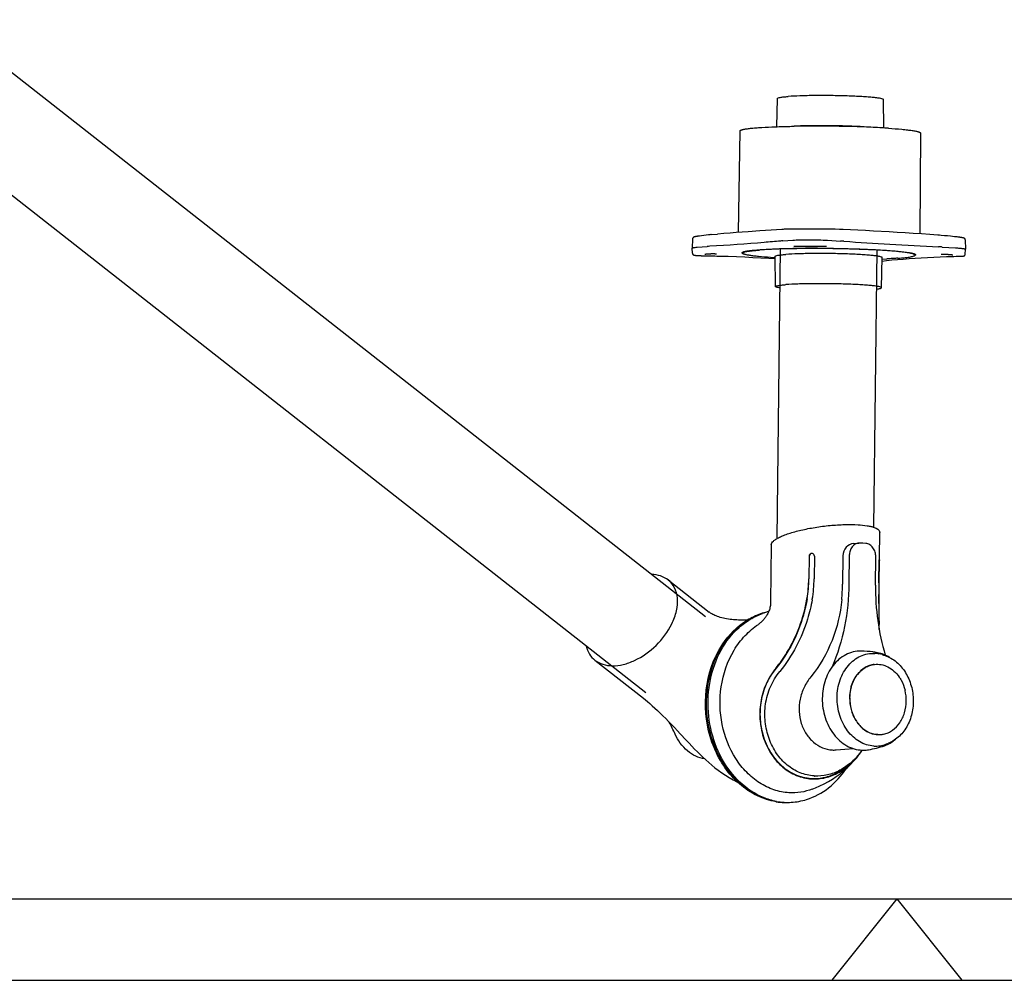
# Model space of a CAD drawing. Extents: x 0 to 420, y 0 to 297.
# Tile 3 of 7: x 181 to 242, y 0 to 59. Entities that reach past the tile are written whole.
import ezdxf

# ---------------------------------------------------------------- set-up
doc = ezdxf.new("R2010")
doc.units = 0
doc.header["$LTSCALE"] = 23.1
for name, color, linetype in [('100350_DXF_CONTINUOUS_LINE', 7, 'CONTINUOUS'), ('102160_DXF_CONTINUOUS_LINE', 7, 'CONTINUOUS'), ('102161_DXF_CONTINUOUS_LINE', 7, 'CONTINUOUS'), ('102180_DXF_FORMAT', 7, 'CONTINUOUS'), ('102200_DXF_CONTINUOUS_LINE', 7, 'CONTINUOUS'), ('105-5481_DXF_CONTINUOUS_LI', 7, 'CONTINUOUS')]:
    doc.layers.add(name, color=color, linetype=linetype)

msp = doc.modelspace()

# ---------------------------------------------------------------- linework, layer by layer
at = {"layer": '100350_DXF_CONTINUOUS_LINE', "color": 7, "linetype": 'CONTINUOUS'}
for p, q in [((227.633, 52.359), (227.683, 54.097)), ((234.193, 52.283), (234.182, 54.022)), ((225.373, 52.1), (225.269, 45.874)), ((228.544, 52.383), (228.698, 52.39)), ((233.285, 52.328), (233.128, 52.339)), ((236.446, 51.973), (236.407, 45.787)), ((225.887, 45.919), (225.147, 45.865)), ((227.99, 46.062), (227.944, 46.06)), ((228.028, 46.063), (227.99, 46.062)), ((228.096, 46.066), (228.028, 46.063)), ((228.23, 46.07), (228.096, 46.066)), ((228.371, 46.074), (228.23, 46.07)), ((228.508, 46.077), (228.371, 46.074)), ((230.848, 46.073), (230.685, 46.076)), ((231.029, 46.07), (230.848, 46.073)), ((231.216, 46.066), (231.029, 46.07)), ((231.49, 46.058), (231.216, 46.066)), ((231.636, 46.054), (231.49, 46.058)), ((231.699, 46.052), (231.636, 46.054)), ((222.47, 45.486), (222.453, 44.911)), ((222.47, 45.486), (222.47, 45.486)), ((222.886, 45.653), (222.811, 45.643)), ((223.019, 45.67), (222.886, 45.653)), ((223.157, 45.688), (223.019, 45.67)), ((223.298, 45.705), (223.157, 45.688)), ((223.442, 45.721), (223.298, 45.705)), ((223.484, 45.726), (223.442, 45.721)), ((223.527, 45.73), (223.484, 45.726)), ((223.603, 45.738), (223.99, 45.773)), ((228.011, 45.355), (228.61, 45.4)), ((230.737, 45.395), (231.54, 45.348)), ((237.518, 45.708), (237.517, 45.708)), ((237.618, 45.7), (237.518, 45.708)), ((237.728, 45.691), (237.618, 45.7)), ((237.921, 45.673), (237.728, 45.691)), ((238.11, 45.656), (237.921, 45.673)), ((238.294, 45.638), (238.11, 45.656)), ((238.546, 45.612), (238.294, 45.638)), ((238.594, 45.607), (238.546, 45.612)), ((238.651, 45.6), (238.594, 45.607)), ((238.705, 45.594), (238.651, 45.6)), ((238.8, 45.582), (238.77, 45.586)), ((238.828, 45.578), (238.8, 45.582)), ((238.855, 45.574), (238.828, 45.578)), ((238.881, 45.57), (238.855, 45.574)), ((238.904, 45.567), (238.881, 45.57)), ((238.927, 45.563), (238.904, 45.567)), ((238.948, 45.56), (238.927, 45.563)), ((238.968, 45.556), (238.948, 45.56)), ((239.198, 45.422), (239.201, 44.847)), ((222.455, 44.592), (222.453, 44.911)), ((222.453, 44.911), (222.453, 44.911)), ((222.755, 44.966), (223.354, 45.01)), ((229.406, 45.007), (229.407, 45.007)), ((229.407, 45.007), (229.408, 45.007)), ((229.408, 45.007), (229.409, 45.007)), ((229.409, 45.007), (229.41, 45.008)), ((229.41, 45.008), (229.412, 45.008)), ((229.412, 45.008), (229.413, 45.008)), ((229.413, 45.008), (229.416, 45.008)), ((229.416, 45.008), (229.418, 45.008)), ((229.418, 45.008), (229.421, 45.008)), ((229.421, 45.008), (229.426, 45.008)), ((229.426, 45.008), (229.432, 45.009)), ((229.432, 45.009), (229.44, 45.009)), ((229.44, 45.009), (229.45, 45.009)), ((229.45, 45.009), (229.466, 45.009)), ((229.466, 45.009), (229.477, 45.009)), ((229.477, 45.009), (229.506, 45.01)), ((229.506, 45.01), (229.553, 45.01)), ((229.553, 45.01), (229.631, 45.01)), ((229.631, 45.01), (229.675, 45.01)), ((229.675, 45.01), (229.797, 45.01)), ((229.797, 45.01), (229.902, 45.009)), ((229.902, 45.009), (229.971, 45.009)), ((229.971, 45.009), (230.016, 45.008)), ((230.016, 45.008), (230.044, 45.007)), ((230.044, 45.007), (230.065, 45.007)), ((230.065, 45.007), (230.079, 45.006)), ((230.079, 45.006), (230.089, 45.006)), ((230.089, 45.006), (230.098, 45.006)), ((230.098, 45.006), (230.104, 45.005)), ((230.104, 45.005), (230.109, 45.005)), ((230.109, 45.005), (230.113, 45.005)), ((230.113, 45.005), (230.116, 45.005)), ((230.116, 45.005), (230.118, 45.004)), ((230.121, 45.004), (230.123, 45.004)), ((230.123, 45.004), (230.124, 45.004)), ((237.787, 44.979), (238.59, 44.932)), ((239.192, 44.528), (239.201, 44.847)), ((239.201, 44.847), (239.201, 44.847)), ((222.753, 44.459), (222.779, 44.457)), ((222.779, 44.457), (222.806, 44.455)), ((222.806, 44.455), (222.835, 44.454)), ((222.835, 44.454), (222.865, 44.453)), ((222.865, 44.453), (222.898, 44.451)), ((222.898, 44.451), (222.932, 44.45)), ((222.932, 44.45), (222.968, 44.449)), ((222.968, 44.449), (223.006, 44.448)), ((223.006, 44.448), (223.066, 44.447)), ((223.066, 44.447), (223.28, 44.444)), ((223.28, 44.444), (223.46, 44.441)), ((223.282, 44.551), (223.293, 44.552)), ((223.309, 44.554), (223.321, 44.555)), ((223.321, 44.555), (223.334, 44.557)), ((223.334, 44.557), (223.347, 44.558)), ((223.347, 44.558), (223.361, 44.559)), ((223.361, 44.559), (223.375, 44.56)), ((223.375, 44.56), (223.39, 44.561)), ((223.39, 44.561), (223.406, 44.563)), ((223.406, 44.563), (223.421, 44.564)), ((223.421, 44.564), (223.437, 44.565)), ((223.437, 44.565), (223.462, 44.566)), ((223.46, 44.441), (223.646, 44.437)), ((223.462, 44.566), (223.487, 44.567)), ((223.487, 44.567), (223.511, 44.569)), ((223.511, 44.569), (223.532, 44.57)), ((223.532, 44.57), (223.552, 44.57)), ((223.552, 44.57), (223.583, 44.571)), ((223.583, 44.571), (223.613, 44.572)), ((223.613, 44.572), (223.643, 44.573)), ((223.643, 44.573), (223.671, 44.573)), ((223.646, 44.437), (223.836, 44.432)), ((223.671, 44.573), (223.69, 44.573)), ((223.69, 44.573), (223.707, 44.573)), ((223.707, 44.573), (223.725, 44.573)), ((223.725, 44.573), (223.742, 44.573)), ((223.742, 44.573), (223.758, 44.573)), ((223.758, 44.573), (223.773, 44.573)), ((223.773, 44.573), (223.788, 44.572)), ((223.788, 44.572), (223.802, 44.572)), ((223.802, 44.572), (223.816, 44.572)), ((223.816, 44.572), (223.828, 44.571)), ((223.828, 44.571), (223.84, 44.571)), ((223.836, 44.432), (223.96, 44.428)), ((223.84, 44.571), (223.852, 44.57)), ((223.852, 44.57), (223.862, 44.569)), ((223.96, 44.428), (224.142, 44.424)), ((224.142, 44.424), (224.143, 44.424)), ((225.532, 44.603), (225.532, 44.66)), ((226.663, 44.317), (227.153, 44.289)), ((227.153, 44.289), (227.54, 44.265)), ((227.54, 44.314), (227.249, 44.334)), ((227.55, 42.557), (227.539, 44.406)), ((234.05, 42.482), (234.103, 44.33)), ((234.101, 44.238), (234.391, 44.252)), ((236.115, 44.481), (236.116, 44.538)), ((237.66, 44.382), (238.053, 44.394)), ((237.758, 44.541), (237.766, 44.542)), ((237.766, 44.542), (237.774, 44.542)), ((237.774, 44.542), (237.784, 44.542)), ((237.784, 44.542), (237.794, 44.543)), ((237.794, 44.543), (237.804, 44.543)), ((237.821, 44.543), (237.833, 44.543)), ((237.833, 44.543), (237.846, 44.543)), ((237.846, 44.543), (237.866, 44.543)), ((237.866, 44.543), (237.887, 44.542)), ((237.887, 44.542), (237.909, 44.542)), ((237.909, 44.542), (237.932, 44.541)), ((237.932, 44.541), (237.956, 44.541)), ((237.956, 44.541), (237.978, 44.54)), ((237.978, 44.54), (238.001, 44.539)), ((238.001, 44.539), (238.026, 44.538)), ((238.026, 44.538), (238.058, 44.536)), ((238.053, 44.394), (238.054, 44.394)), ((238.054, 44.394), (238.153, 44.397)), ((238.058, 44.536), (238.089, 44.534)), ((238.089, 44.534), (238.121, 44.532)), ((238.121, 44.532), (238.151, 44.53)), ((238.151, 44.53), (238.166, 44.529)), ((238.153, 44.397), (238.358, 44.403)), ((238.166, 44.529), (238.194, 44.527)), ((238.194, 44.527), (238.222, 44.525)), ((238.222, 44.525), (238.241, 44.523)), ((238.241, 44.523), (238.26, 44.521)), ((238.26, 44.521), (238.278, 44.52)), ((238.278, 44.52), (238.295, 44.518)), ((238.295, 44.518), (238.31, 44.516)), ((238.31, 44.516), (238.325, 44.515)), ((238.325, 44.515), (238.339, 44.513)), ((238.339, 44.513), (238.348, 44.512)), ((238.348, 44.512), (238.356, 44.511)), ((238.356, 44.511), (238.364, 44.51)), ((238.358, 44.403), (238.498, 44.407)), ((238.364, 44.51), (238.371, 44.509)), ((238.381, 44.507), (238.387, 44.506)), ((238.387, 44.506), (238.393, 44.505)), ((238.498, 44.407), (238.634, 44.41)), ((238.634, 44.41), (238.767, 44.412)), ((238.767, 44.412), (238.854, 44.413)), ((238.854, 44.413), (238.884, 44.413)), ((238.884, 44.413), (238.903, 44.414)), ((238.903, 44.414), (238.921, 44.414)), ((238.921, 44.414), (238.938, 44.415)), ((238.938, 44.415), (238.954, 44.416)), ((238.954, 44.416), (238.969, 44.416)), ((238.969, 44.416), (238.984, 44.417)), ((238.984, 44.417), (238.998, 44.418)), ((238.998, 44.418), (239.011, 44.419)), ((239.192, 44.528), (239.192, 44.528))]:
    msp.add_line(p, q, dxfattribs=at)
for points in [[(227.944, 46.06), (227.626, 46.043), (227.291, 46.022), (226.95, 45.998), (226.602, 45.973), (225.887, 45.919)], [(228.696, 46.08), (228.642, 46.079), (228.508, 46.077)], [(233.559, 45.958), (233.083, 45.985), (232.612, 46.01), (232.147, 46.033), (231.699, 46.052)], [(237.517, 45.708), (237.021, 45.745), (236.513, 45.78), (236.009, 45.812), (235.51, 45.843), (235.015, 45.872), (234.525, 45.901), (233.559, 45.958)], [(222.769, 45.636), (222.756, 45.634), (222.743, 45.632), (222.73, 45.63), (222.718, 45.628), (222.707, 45.626), (222.696, 45.624), (222.685, 45.622), (222.674, 45.62), (222.664, 45.618), (222.655, 45.616), (222.645, 45.614), (222.636, 45.612), (222.628, 45.61), (222.619, 45.608), (222.611, 45.606), (222.604, 45.604), (222.596, 45.602), (222.589, 45.6), (222.583, 45.598), (222.576, 45.596), (222.57, 45.594), (222.564, 45.592), (222.558, 45.589), (222.552, 45.587), (222.547, 45.585), (222.541, 45.582), (222.536, 45.58), (222.53, 45.577), (222.525, 45.574), (222.519, 45.57), (222.514, 45.566), (222.508, 45.562), (222.502, 45.557), (222.497, 45.551), (222.491, 45.544), (222.486, 45.537), (222.481, 45.528), (222.477, 45.519), (222.474, 45.51), (222.471, 45.5), (222.47, 45.49), (222.47, 45.486)], [(222.811, 45.643), (222.796, 45.641), (222.769, 45.636)], [(223.603, 45.738), (223.593, 45.737), (223.527, 45.73)], [(225.147, 45.865), (224.767, 45.836), (224.382, 45.806), (223.99, 45.773)], [(238.77, 45.586), (238.754, 45.588), (238.705, 45.594)], [(239.198, 45.422), (239.198, 45.424), (239.197, 45.433), (239.195, 45.442), (239.193, 45.45), (239.19, 45.459), (239.186, 45.466), (239.182, 45.473), (239.178, 45.48), (239.173, 45.485), (239.168, 45.49), (239.164, 45.494), (239.159, 45.498), (239.155, 45.502), (239.15, 45.505), (239.146, 45.507), (239.142, 45.51), (239.138, 45.512), (239.134, 45.514), (239.13, 45.516), (239.126, 45.517), (239.122, 45.519), (239.117, 45.521), (239.113, 45.522), (239.109, 45.524), (239.104, 45.525), (239.1, 45.527), (239.095, 45.528), (239.09, 45.53), (239.084, 45.531), (239.079, 45.533), (239.073, 45.534), (239.068, 45.536), (239.062, 45.537), (239.055, 45.539), (239.049, 45.54), (239.042, 45.542), (239.035, 45.543), (239.027, 45.545), (239.02, 45.546), (239.012, 45.548), (239.004, 45.55), (238.995, 45.551), (238.986, 45.553), (238.968, 45.556)], [(229.404, 45.007), (229.404, 45.007), (229.404, 45.007), (229.404, 45.007), (229.405, 45.007), (229.405, 45.007), (229.405, 45.007), (229.405, 45.007), (229.406, 45.007), (229.406, 45.007)], [(230.118, 45.004), (230.12, 45.004), (230.121, 45.004)], [(230.124, 45.004), (230.125, 45.004), (230.126, 45.004), (230.126, 45.004), (230.127, 45.004), (230.127, 45.004), (230.128, 45.004), (230.128, 45.004), (230.128, 45.004), (230.129, 45.004), (230.129, 45.003), (230.129, 45.003)], [(222.455, 44.592), (222.455, 44.588), (222.456, 44.578), (222.458, 44.569), (222.461, 44.559), (222.465, 44.55), (222.47, 44.542), (222.475, 44.534), (222.48, 44.527), (222.486, 44.521), (222.491, 44.516), (222.497, 44.512), (222.502, 44.508), (222.508, 44.505), (222.513, 44.502), (222.518, 44.499), (222.523, 44.497), (222.528, 44.494), (222.533, 44.492), (222.538, 44.491), (222.544, 44.489), (222.549, 44.487), (222.554, 44.486), (222.559, 44.484), (222.565, 44.483), (222.571, 44.481), (222.577, 44.48), (222.583, 44.479), (222.589, 44.477), (222.596, 44.476), (222.603, 44.475), (222.61, 44.474), (222.617, 44.473), (222.625, 44.472), (222.633, 44.47), (222.641, 44.469), (222.649, 44.468), (222.658, 44.467), (222.667, 44.466), (222.677, 44.465), (222.687, 44.464), (222.697, 44.463), (222.707, 44.462), (222.718, 44.461), (222.73, 44.46), (222.753, 44.459)], [(223.221, 44.539), (223.221, 44.539), (223.221, 44.539), (223.222, 44.539), (223.222, 44.539), (223.223, 44.54), (223.225, 44.54), (223.226, 44.541), (223.228, 44.541), (223.23, 44.542), (223.232, 44.542), (223.234, 44.543), (223.237, 44.543), (223.24, 44.544), (223.243, 44.544), (223.246, 44.545), (223.249, 44.546), (223.253, 44.546), (223.256, 44.547), (223.26, 44.548), (223.264, 44.548), (223.268, 44.549), (223.273, 44.549), (223.278, 44.55), (223.282, 44.551)], [(223.293, 44.552), (223.304, 44.553), (223.309, 44.554)], [(223.862, 44.569), (223.872, 44.569), (223.877, 44.568), (223.881, 44.568), (223.885, 44.568), (223.889, 44.567), (223.893, 44.567), (223.897, 44.567), (223.9, 44.566), (223.904, 44.566), (223.907, 44.566), (223.91, 44.565), (223.913, 44.565), (223.915, 44.564), (223.918, 44.564), (223.92, 44.564), (223.922, 44.563), (223.924, 44.563), (223.925, 44.563), (223.927, 44.562), (223.928, 44.562), (223.929, 44.562), (223.93, 44.561), (223.93, 44.561)], [(224.143, 44.424), (224.647, 44.41), (225.159, 44.391), (225.666, 44.369), (226.167, 44.344), (226.663, 44.317)], [(234.097, 44.12), (234.363, 44.15), (234.698, 44.183), (235.04, 44.214), (235.391, 44.243), (235.75, 44.27), (236.116, 44.296), (236.491, 44.321), (236.873, 44.345), (237.263, 44.365), (237.66, 44.382)], [(237.714, 44.537), (237.715, 44.537), (237.715, 44.537), (237.716, 44.537), (237.717, 44.538), (237.718, 44.538), (237.719, 44.538), (237.72, 44.538), (237.722, 44.538), (237.724, 44.539), (237.725, 44.539), (237.728, 44.539), (237.73, 44.539), (237.732, 44.54), (237.735, 44.54), (237.738, 44.54), (237.741, 44.54), (237.744, 44.541), (237.747, 44.541), (237.75, 44.541), (237.754, 44.541), (237.758, 44.541)], [(237.804, 44.543), (237.815, 44.543), (237.821, 44.543)], [(238.371, 44.509), (238.378, 44.508), (238.381, 44.507)], [(238.393, 44.505), (238.398, 44.504), (238.401, 44.504), (238.403, 44.504), (238.405, 44.503), (238.407, 44.503), (238.41, 44.502), (238.411, 44.502), (238.413, 44.502), (238.415, 44.501), (238.417, 44.501), (238.418, 44.5), (238.42, 44.5), (238.421, 44.5), (238.422, 44.499), (238.423, 44.499), (238.424, 44.499), (238.425, 44.499), (238.426, 44.498), (238.426, 44.498), (238.427, 44.498)], [(239.011, 44.419), (239.017, 44.419), (239.023, 44.42), (239.029, 44.42), (239.035, 44.421), (239.04, 44.422), (239.046, 44.422), (239.051, 44.423), (239.056, 44.423), (239.061, 44.424), (239.066, 44.425), (239.07, 44.425), (239.075, 44.426), (239.079, 44.427), (239.083, 44.427), (239.088, 44.428), (239.092, 44.429), (239.096, 44.43), (239.1, 44.431), (239.104, 44.432), (239.107, 44.433), (239.111, 44.434), (239.115, 44.435), (239.119, 44.436), (239.123, 44.438), (239.127, 44.439), (239.132, 44.441), (239.136, 44.444), (239.141, 44.446), (239.146, 44.449), (239.151, 44.452), (239.156, 44.456), (239.161, 44.461), (239.166, 44.466), (239.171, 44.472), (239.176, 44.478), (239.18, 44.486), (239.184, 44.493), (239.187, 44.502), (239.19, 44.51), (239.191, 44.518), (239.192, 44.527), (239.192, 44.528)]]:
    msp.add_lwpolyline(points, dxfattribs=at)
for centre, radius, start, end in [((229.957, -30.815), 83.21, 87.81621, 90.867), ((230.869, -5.496), 57.875, 86.6818, 87.76297), ((231.724, 9.965), 42.39, 86.26491, 86.62543), ((229.017, 18.724), 27.358, 90.14363, 90.67146), ((229.393, -75.944), 122.026, 89.95894, 90.2086), ((229.269, -51.592), 97.675, 89.87604, 90.1879), ((229.17, -168.016), 214.098, 89.78991, 89.91702), ((229.385, -81.388), 127.471, 89.74363, 89.95707), ((229.384, -80.489), 126.572, 89.49849, 89.74148), ((229.53, -73.823), 119.904, 89.54043, 89.79691), ((230.064, -3.317), 49.396, 89.28066, 89.50388), ((228.65, 36.632), 8.746, 94.19216, 95.21976), ((230.131, 21.432), 23.957, 86.11146, 86.62771), ((252.924, 356.757), 312.142, 266.11146, 266.62771), ((224.27, 32.616), 12.428, 93.4153, 94.22683), ((228.974, 15.721), 29.291, 90.24964, 90.56842), ((230.163, 0.7), 44.309, 89.33687, 89.45465), ((256.72, 421.85), 377.345, 266.63371, 267.08905), ((236.086, 16.068), 28.961, 86.63371, 87.08905), ((225.597, 44.695), 0.124, 234.03101, 237.044), ((225.615, 44.722), 0.156, 237.03576, 239.67218)]:
    msp.add_arc(centre, radius, start, end, dxfattribs=at)
for points, knots in [([(227.683, 54.097), (227.683, 54.103), (227.698, 54.118), (227.753, 54.141), (227.875, 54.166), (228.075, 54.192), (228.235, 54.206), (228.327, 54.213)], [0, 0, 0, 0, 0.029617, 0.082842, 0.275168, 0.582975, 1, 1, 1, 1]), ([(234.182, 54.022), (234.182, 54.028), (234.169, 54.043), (234.116, 54.067), (234, 54.095), (233.809, 54.124), (233.546, 54.154), (233.22, 54.181), (232.839, 54.206), (232.411, 54.228), (231.947, 54.245), (231.459, 54.258), (230.792, 54.27), (229.988, 54.271), (229.111, 54.255), (228.568, 54.23), (228.327, 54.213)], [0, 0, 0, 0, 0.003252, 0.009035, 0.029866, 0.063199, 0.108396, 0.164417, 0.229931, 0.30336, 0.382929, 0.466708, 0.552666, 0.722767, 0.876821, 1, 1, 1, 1]), ([(225.373, 52.1), (225.373, 52.117), (225.405, 52.14), (225.451, 52.159), (225.509, 52.177), (225.582, 52.194), (225.711, 52.219), (225.909, 52.247), (226.191, 52.277), (226.674, 52.315), (227.064, 52.336), (227.34, 52.347)], [0, 0, 0, 0, 0.025203, 0.047696, 0.077656, 0.115236, 0.160446, 0.273438, 0.415612, 0.585435, 1, 1, 1, 1]), ([(227.34, 52.347), (227.445, 52.352), (227.898, 52.369), (228.351, 52.38), (228.698, 52.386)], [0, 0, 0, 0, 0.232525, 1, 1, 1, 1]), ([(233.128, 52.339), (232.786, 52.363), (232.048, 52.398), (230.914, 52.424), (229.779, 52.424), (229.041, 52.406), (228.698, 52.39)], [0, 0, 0, 0, 0.231905, 0.500001, 0.768097, 1, 1, 1, 1]), ([(234.485, 52.265), (234.761, 52.247), (235.15, 52.218), (235.632, 52.168), (235.913, 52.132), (236.111, 52.099), (236.239, 52.072), (236.312, 52.053), (236.369, 52.033), (236.414, 52.013), (236.446, 51.99), (236.446, 51.973)], [0, 0, 0, 0, 0.414576, 0.584397, 0.726568, 0.839557, 0.884767, 0.922345, 0.952305, 0.974797, 1, 1, 1, 1]), ([(227.855, 45.342), (227.526, 45.312), (226.086, 45.188), (224.643, 45.089), (223.529, 45.022)], [0, 0, 0, 0, 0.228192, 1, 1, 1, 1]), ([(228.61, 45.4), (228.756, 45.41), (229.09, 45.423), (229.62, 45.428), (230.183, 45.42), (230.559, 45.405), (230.737, 45.395)], [0, 0, 0, 0, 0.207182, 0.469825, 0.748162, 1, 1, 1, 1]), ([(222.453, 44.911), (222.453, 44.914), (222.46, 44.922), (222.486, 44.932), (222.543, 44.944), (222.637, 44.956), (222.712, 44.962), (222.755, 44.966)], [0, 0, 0, 0, 0.029614, 0.082843, 0.275169, 0.582974, 1, 1, 1, 1]), ([(225.504, 44.626), (225.504, 44.634), (225.52, 44.656), (225.561, 44.676), (225.626, 44.698), (225.714, 44.718), (225.827, 44.739), (226.024, 44.767), (226.326, 44.799), (226.752, 44.831), (227.255, 44.858), (227.826, 44.88), (228.455, 44.897), (229.128, 44.907), (230.079, 44.911), (231.28, 44.901), (232.672, 44.866), (233.576, 44.825), (234.004, 44.8)], [0, 0, 0, 0, 0.003121, 0.008344, 0.016221, 0.026868, 0.040294, 0.056463, 0.096765, 0.147082, 0.20649, 0.273877, 0.347973, 0.427376, 0.510581, 0.682038, 0.849392, 1, 1, 1, 1]), ([(225.532, 44.603), (225.532, 44.613), (225.547, 44.63), (225.572, 44.644), (225.617, 44.663), (225.694, 44.685), (225.812, 44.709), (225.961, 44.732), (226.22, 44.763), (226.431, 44.781), (226.581, 44.792)], [0, 0, 0, 0, 0.02943, 0.052572, 0.082536, 0.164003, 0.27473, 0.414493, 0.58262, 1, 1, 1, 1]), ([(236.115, 44.481), (236.115, 44.491), (236.101, 44.508), (236.078, 44.523), (236.035, 44.542), (235.962, 44.565), (235.85, 44.591), (235.708, 44.617), (235.46, 44.653), (235.081, 44.696), (234.551, 44.741), (233.93, 44.781), (233.234, 44.816), (232.478, 44.845), (231.682, 44.867), (230.597, 44.885), (229.287, 44.888), (227.858, 44.861), (226.973, 44.821), (226.581, 44.792)], [0, 0, 0, 0, 0.003228, 0.005742, 0.008988, 0.017798, 0.029764, 0.044868, 0.063041, 0.108191, 0.164181, 0.229678, 0.303104, 0.382682, 0.466482, 0.552468, 0.72264, 0.876767, 1, 1, 1, 1]), ([(230.585, 45.007), (230.285, 45.01), (229.706, 45.012), (229.126, 45.013), (228.846, 45.012)], [0, 0, 0, 0, 0.516987, 1, 1, 1, 1]), ([(234.004, 44.8), (234.161, 44.791), (234.461, 44.771), (234.883, 44.738), (235.251, 44.703), (235.559, 44.666), (235.775, 44.633), (235.916, 44.605), (235.996, 44.585), (236.059, 44.566), (236.104, 44.546), (236.133, 44.528), (236.144, 44.511), (236.143, 44.503)], [0, 0, 0, 0, 0.217632, 0.412755, 0.582784, 0.725492, 0.839078, 0.884533, 0.922287, 0.952321, 0.974751, 0.990057, 1, 1, 1, 1]), ([(238.59, 44.932), (238.675, 44.927), (238.796, 44.918), (238.946, 44.904), (239.034, 44.893), (239.103, 44.883), (239.155, 44.872), (239.185, 44.863), (239.201, 44.852), (239.201, 44.847)], [0, 0, 0, 0, 0.412743, 0.582813, 0.725622, 0.839352, 0.922731, 0.975344, 1, 1, 1, 1]), ([(225.525, 44.595), (225.521, 44.597), (225.512, 44.605), (225.504, 44.617), (225.504, 44.626)], [0, 0, 0, 0, 0.318246, 1, 1, 1, 1]), ([(227.249, 44.334), (227.007, 44.351), (226.665, 44.378), (226.242, 44.424), (225.996, 44.458), (225.823, 44.487), (225.712, 44.513), (225.649, 44.53), (225.598, 44.548), (225.559, 44.566), (225.531, 44.588), (225.532, 44.603)], [0, 0, 0, 0, 0.415547, 0.585176, 0.726952, 0.839503, 0.884523, 0.921958, 0.951835, 0.974336, 1, 1, 1, 1]), ([(227.539, 44.406), (227.539, 44.412), (227.554, 44.428), (227.609, 44.45), (227.732, 44.477), (227.935, 44.503), (228.097, 44.517), (228.19, 44.523)], [0, 0, 0, 0, 0.029268, 0.082024, 0.273877, 0.581968, 1, 1, 1, 1]), ([(234.103, 44.33), (234.104, 44.337), (234.09, 44.352), (234.038, 44.375), (233.921, 44.404), (233.728, 44.434), (233.464, 44.464), (233.135, 44.491), (232.75, 44.517), (232.318, 44.538), (231.849, 44.556), (231.356, 44.57), (230.682, 44.581), (229.869, 44.583), (228.983, 44.566), (228.434, 44.542), (228.19, 44.523)], [0, 0, 0, 0, 0.003205, 0.008913, 0.029597, 0.06281, 0.107917, 0.163879, 0.229364, 0.302794, 0.382388, 0.466214, 0.552236, 0.722493, 0.876704, 1, 1, 1, 1]), ([(235.066, 44.292), (235.014, 44.288), (234.789, 44.272), (234.565, 44.26), (234.391, 44.252)], [0, 0, 0, 0, 0.230136, 1, 1, 1, 1]), ([(235.066, 44.292), (235.216, 44.303), (235.426, 44.321), (235.686, 44.352), (235.835, 44.375), (235.953, 44.399), (236.03, 44.42), (236.075, 44.44), (236.1, 44.454), (236.115, 44.471), (236.115, 44.481)], [0, 0, 0, 0, 0.41738, 0.585507, 0.72527, 0.835997, 0.917464, 0.947428, 0.97057, 1, 1, 1, 1]), ([(236.126, 44.476), (236.125, 44.475), (236.119, 44.471), (236.113, 44.467), (236.108, 44.465)], [0, 0, 0, 0, 0.227134, 1, 1, 1, 1]), ([(236.143, 44.503), (236.143, 44.501), (236.141, 44.49), (236.133, 44.482), (236.126, 44.476)], [0, 0, 0, 0, 0.209881, 1, 1, 1, 1]), ([(227.55, 42.557), (227.55, 42.563), (227.564, 42.579), (227.62, 42.601), (227.741, 42.627), (227.942, 42.652), (228.103, 42.666), (228.195, 42.673)], [0, 0, 0, 0, 0.029268, 0.082024, 0.273877, 0.581968, 1, 1, 1, 1]), ([(227.837, 42.468), (227.796, 42.475), (227.724, 42.487), (227.642, 42.505), (227.593, 42.522), (227.568, 42.533), (227.55, 42.547), (227.55, 42.557)], [0, 0, 0, 0, 0.412147, 0.714301, 0.823886, 0.90642, 1, 1, 1, 1]), ([(234.05, 42.482), (234.05, 42.488), (234.037, 42.504), (233.985, 42.527), (233.87, 42.555), (233.678, 42.584), (233.417, 42.614), (233.091, 42.641), (232.71, 42.666), (232.282, 42.688), (231.818, 42.706), (231.329, 42.719), (230.662, 42.73), (229.857, 42.732), (228.98, 42.716), (228.436, 42.691), (228.195, 42.673)], [0, 0, 0, 0, 0.003205, 0.008913, 0.029597, 0.06281, 0.107917, 0.163879, 0.229364, 0.302794, 0.382388, 0.466214, 0.552236, 0.722493, 0.876704, 1, 1, 1, 1]), ([(233.761, 42.4), (233.803, 42.406), (233.875, 42.416), (233.957, 42.433), (234.006, 42.448), (234.031, 42.459), (234.049, 42.472), (234.05, 42.482)], [0, 0, 0, 0, 0.412136, 0.714298, 0.823893, 0.906419, 1, 1, 1, 1])]:
    msp.add_open_spline(points, degree=3, knots=knots, dxfattribs=at)
at = {"layer": '102160_DXF_CONTINUOUS_LINE', "color": 7, "linetype": 'CONTINUOUS'}
for p, q in [((223.265, 22.298), (176.559, 58.923)), ((219.61, 17.637), (173.254, 53.988))]:
    msp.add_line(p, q, dxfattribs=at)
at = {"layer": '102161_DXF_CONTINUOUS_LINE', "color": 7, "linetype": 'CONTINUOUS'}
for p, q in [((227.661, 27.103), (227.866, 44.88)), ((233.592, 27.785), (233.788, 44.812))]:
    msp.add_line(p, q, dxfattribs=at)
at = {"layer": '102180_DXF_FORMAT', "color": 7, "linetype": 'CONTINUOUS'}
for p, q in [((24.998, 4.998), (414.998, 4.998)), ((234.998, 4.998), (231.002, -0.002)), ((234.998, 4.998), (238.995, -0.002)), ((-0.002, -0.002), (419.998, -0.002))]:
    msp.add_line(p, q, dxfattribs=at)
at = {"layer": '102200_DXF_CONTINUOUS_LINE', "color": 7, "linetype": 'CONTINUOUS'}
for p, q in [((233.932, 25.939), (233.95, 27.475)), ((227.297, 26.71), (227.257, 23.198)), ((232.347, 26.793), (232.658, 26.816)), ((232.709, 26.818), (232.658, 26.816)), ((232.906, 26.812), (232.709, 26.818)), ((233.103, 26.794), (232.906, 26.812)), ((229.613, 26.014), (229.597, 24.628)), ((229.621, 26.012), (229.605, 24.626)), ((229.94, 26.015), (229.924, 24.63)), ((231.687, 26.038), (231.668, 24.303)), ((232.084, 26.068), (232.064, 24.332)), ((233.689, 24.237), (233.709, 25.972)), ((233.902, 24.395), (233.918, 25.781)), ((233.914, 24.374), (233.93, 25.759)), ((233.93, 25.798), (233.931, 25.817)), ((233.931, 25.817), (233.931, 25.878)), ((220.97, 24.555), (223.487, 22.581)), ((233.901, 24.374), (233.902, 24.395)), ((233.894, 23.105), (233.894, 23.134)), ((233.897, 23.14), (233.896, 23.116)), ((233.896, 23.116), (233.896, 23.112)), ((233.896, 23.112), (233.896, 23.105)), ((227.821, 18.948), (227.818, 18.945)), ((231.285, 14.13), (232.347, 14.209)), ((227.612, 10.974), (227.61, 10.975))]:
    msp.add_line(p, q, dxfattribs=at)
for points in [[(227.257, 23.198), (227.256, 23.166), (227.253, 23.109), (227.248, 23.05), (227.24, 22.988), (227.229, 22.924), (227.215, 22.859), (227.198, 22.794), (227.179, 22.73), (227.156, 22.667), (227.132, 22.605), (227.106, 22.547), (227.079, 22.49), (227.05, 22.437), (227.02, 22.386), (226.99, 22.338), (226.959, 22.292), (226.928, 22.249), (226.897, 22.208), (226.865, 22.168), (226.833, 22.131), (226.801, 22.095), (226.77, 22.062), (226.738, 22.03), (226.708, 22), (226.678, 21.971), (226.65, 21.945), (226.623, 21.922), (226.598, 21.9), (226.575, 21.881), (226.555, 21.865), (226.539, 21.852), (226.525, 21.842), (226.516, 21.835), (226.51, 21.831), (226.509, 21.83)], [(225.833, 22.095), (225.746, 22.093), (225.657, 22.093), (225.566, 22.092), (225.472, 22.093), (225.376, 22.095), (225.278, 22.098), (225.178, 22.102), (225.077, 22.108), (224.974, 22.116), (224.871, 22.126), (224.767, 22.138), (224.663, 22.153), (224.559, 22.17), (224.457, 22.189), (224.357, 22.211), (224.26, 22.235), (224.166, 22.261), (224.075, 22.289), (223.99, 22.319), (223.91, 22.349), (223.836, 22.38), (223.768, 22.412), (223.706, 22.442), (223.652, 22.472), (223.604, 22.5), (223.563, 22.527), (223.528, 22.551), (223.499, 22.572), (223.487, 22.581)], [(233.917, 21.512), (233.912, 21.67), (233.909, 21.82)], [(216.478, 19.635), (219.456, 17.299), (219.577, 17.201), (219.708, 17.092), (219.847, 16.973), (219.994, 16.843), (220.149, 16.702), (220.309, 16.553), (220.476, 16.394), (220.647, 16.227), (220.821, 16.053), (220.999, 15.873), (221.178, 15.688), (221.358, 15.499), (221.539, 15.308), (221.718, 15.116)], [(221.718, 15.116), (222.075, 14.734), (222.25, 14.547), (222.423, 14.365)], [(222.423, 14.365), (222.594, 14.186), (222.765, 14.012), (222.934, 13.843), (223.104, 13.679), (223.278, 13.516), (223.457, 13.355), (223.642, 13.196), (223.836, 13.038), (224.041, 12.88), (224.258, 12.725), (224.484, 12.574), (224.72, 12.429), (224.967, 12.29), (225.218, 12.161), (225.224, 12.158)], [(229.81, 11.722), (230.012, 11.802), (230.284, 11.921), (230.547, 12.051), (230.802, 12.19), (231.047, 12.339), (231.285, 12.498), (231.515, 12.666), (231.735, 12.844), (231.948, 13.031), (232.153, 13.229), (232.348, 13.437), (232.535, 13.654), (232.713, 13.881), (232.827, 14.04)]]:
    msp.add_lwpolyline(points, dxfattribs=at)
for centre, radius, start, end in [((229.778, 26.024), 0.159, 73.08458, 75.52189), ((235.79, 25.759), 1.872, 178.73184, 179.34086), ((247.402, 25.602), 13.473, 179.16623, 179.33412), ((221.806, 24.713), 7.791, 350.29825, 359.37513), ((221.708, 24.715), 7.898, 350.40367, 359.35765), ((222.015, 24.716), 7.91, 350.23788, 359.37968), ((220.138, 24.434), 11.53, 354.60074, 359.34944), ((248.028, 24.059), 14.34, 179.29087, 196.68973), ((370.137, 22.998), 136.242, 179.42136, 179.94295), ((70.304, 26.037), 163.618, 358.98559, 359.4176), ((219.34, 25.144), 10.296, 350.08754, 350.24681), ((222.533, 24.633), 7.385, 349.96304, 350.18575), ((286.532, 23.05), 52.638, 179.94042, 181.33905), ((274.597, 22.319), 40.709, 178.89377, 179.01265), ((227.914, 18.841), 3.853, 101.66528, 107.61659), ((228.013, 18.831), 3.871, 103.21319, 108.95516), ((229.346, 17.281), 6.041, 153.95777, 154.83105), ((229.304, 17.301), 5.994, 153.19086, 153.95739), ((229.424, 17.33), 6.043, 153.95761, 154.69488), ((209.551, 9.801), 12.976, 24.13429, 27.6862), ((231.147, 16), 1.875, 266.64214, 274.24545), ((228.98, 16.883), 4.773, 323.52893, 324.60245), ((228.661, 16.938), 5.075, 325.17066, 326.23259), ((230.108, 15.274), 2.749, 266.38955, 266.62336), ((228.216, 14.75), 3.846, 260.85431, 268.02052), ((228.313, 14.776), 3.866, 259.55993, 266.60196), ((228.307, 14.709), 3.799, 266.624, 273.22669), ((228.213, 14.697), 3.793, 268.03919, 274.65759), ((228.303, 14.731), 3.82, 273.27596, 287.63525)]:
    msp.add_arc(centre, radius, start, end, dxfattribs=at)
for points, knots in [([(227.297, 26.71), (227.298, 26.796), (227.405, 26.932), (227.589, 27.065), (227.804, 27.183), (228.068, 27.298), (228.508, 27.455), (229.149, 27.628), (229.995, 27.792), (230.893, 27.907), (231.773, 27.964), (232.346, 27.96), (232.617, 27.944)], [0, 0, 0, 0, 0.046138, 0.080796, 0.124001, 0.175524, 0.234766, 0.372853, 0.529654, 0.69446, 0.855287, 1, 1, 1, 1]), ([(232.617, 27.944), (232.805, 27.933), (233.07, 27.909), (233.402, 27.843), (233.676, 27.767), (233.952, 27.629), (233.95, 27.475)], [0, 0, 0, 0, 0.38638, 0.546873, 0.683645, 1, 1, 1, 1]), ([(232.347, 26.793), (232.176, 26.781), (231.828, 26.59), (231.69, 26.224), (231.687, 26.038)], [0, 0, 0, 0, 0.479093, 1, 1, 1, 1]), ([(232.658, 26.816), (232.581, 26.811), (232.423, 26.76), (232.235, 26.587), (232.114, 26.346), (232.085, 26.162), (232.084, 26.068)], [0, 0, 0, 0, 0.225516, 0.46533, 0.725054, 1, 1, 1, 1]), ([(233.709, 25.972), (233.71, 26.072), (233.682, 26.272), (233.554, 26.535), (233.355, 26.727), (233.185, 26.787), (233.103, 26.794)], [0, 0, 0, 0, 0.271761, 0.533526, 0.775994, 1, 1, 1, 1]), ([(229.818, 26.178), (229.772, 26.19), (229.66, 26.166), (229.614, 26.063), (229.613, 26.014)], [0, 0, 0, 0, 0.493114, 1, 1, 1, 1]), ([(229.815, 26.179), (229.769, 26.187), (229.664, 26.158), (229.621, 26.059), (229.621, 26.012)], [0, 0, 0, 0, 0.493761, 1, 1, 1, 1]), ([(229.94, 26.015), (229.941, 26.05), (229.919, 26.122), (229.858, 26.166), (229.825, 26.176)], [0, 0, 0, 0, 0.504234, 1, 1, 1, 1]), ([(233.922, 25.886), (233.921, 25.88), (233.919, 25.852), (233.918, 25.823), (233.918, 25.801)], [0, 0, 0, 0, 0.219471, 1, 1, 1, 1]), ([(233.929, 25.939), (233.928, 25.939), (233.928, 25.932), (233.925, 25.924), (233.924, 25.906), (233.923, 25.894), (233.922, 25.886)], [0, 0, 0, 0, 0.071072, 0.26628, 0.580216, 1, 1, 1, 1]), ([(233.931, 25.878), (233.932, 25.887), (233.931, 25.901), (233.932, 25.921), (233.93, 25.93), (233.931, 25.939), (233.929, 25.939)], [0, 0, 0, 0, 0.419823, 0.734919, 0.930736, 1, 1, 1, 1]), ([(220.97, 24.555), (220.833, 24.662), (220.505, 24.833), (220.142, 24.89), (219.953, 24.896)], [0, 0, 0, 0, 0.479623, 1, 1, 1, 1]), ([(221.195, 21.861), (221.321, 22.118), (221.51, 22.631), (221.582, 23.402), (221.413, 24.081), (221.132, 24.428), (220.97, 24.555)], [0, 0, 0, 0, 0.295598, 0.557395, 0.787267, 1, 1, 1, 1]), ([(232.064, 24.332), (232.054, 23.448), (231.874, 21.701), (231.363, 20.018), (231.028, 19.225)], [0, 0, 0, 0, 0.506723, 1, 1, 1, 1]), ([(227.588, 19.157), (227.834, 19.457), (228.728, 20.726), (229.282, 22.227), (229.482, 23.372)], [0, 0, 0, 0, 0.250103, 1, 1, 1, 1]), ([(229.495, 23.398), (229.437, 23.059), (229.092, 21.539), (228.369, 20.091), (227.6, 19.153)], [0, 0, 0, 0, 0.221212, 1, 1, 1, 1]), ([(229.806, 23.346), (229.735, 22.946), (229.353, 21.373), (228.589, 19.884), (227.821, 18.948)], [0, 0, 0, 0, 0.25134, 1, 1, 1, 1]), ([(231.617, 23.351), (231.536, 22.497), (231.144, 20.798), (230.263, 19.287), (229.725, 18.617)], [0, 0, 0, 0, 0.499351, 1, 1, 1, 1]), ([(227.61, 10.975), (227.34, 11.025), (226.801, 11.184), (225.777, 11.726), (224.663, 12.802), (223.763, 14.502), (223.351, 16.449), (223.471, 18.436), (224.111, 20.25), (225.055, 21.479), (225.988, 22.166), (226.497, 22.403), (226.756, 22.492)], [0, 0, 0, 0, 0.055875, 0.113456, 0.234783, 0.364754, 0.500001, 0.635248, 0.765221, 0.886548, 0.94413, 1, 1, 1, 1]), ([(223.954, 20.005), (224.251, 20.591), (224.844, 21.399), (225.88, 22.163), (226.455, 22.42), (226.748, 22.513)], [0, 0, 0, 0, 0.513341, 0.759499, 1, 1, 1, 1]), ([(226.748, 22.513), (226.46, 22.422), (225.894, 22.166), (224.868, 21.396), (224.285, 20.578), (223.995, 19.984)], [0, 0, 0, 0, 0.236776, 0.481549, 1, 1, 1, 1]), ([(216.478, 19.635), (216.621, 19.522), (216.971, 19.345), (217.578, 19.265), (218.245, 19.354), (219.196, 19.7), (220.295, 20.489), (220.957, 21.373), (221.195, 21.861)], [0, 0, 0, 0, 0.094482, 0.197608, 0.312688, 0.439874, 0.718697, 1, 1, 1, 1]), ([(224.224, 17.999), (224.34, 18.786), (224.729, 19.932), (225.653, 21.155), (226.214, 21.633), (226.509, 21.83)], [0, 0, 0, 0, 0.521773, 0.766992, 1, 1, 1, 1]), ([(215.947, 20.508), (215.985, 20.335), (216.11, 20.005), (216.345, 19.739), (216.478, 19.635)], [0, 0, 0, 0, 0.512565, 1, 1, 1, 1]), ([(227.605, 10.953), (227.196, 11.018), (226.38, 11.282), (225.299, 12.014), (224.402, 13.03), (223.507, 14.688), (223.065, 17.078), (223.478, 18.998), (223.879, 19.85)], [0, 0, 0, 0, 0.113328, 0.230672, 0.353123, 0.4805, 0.742401, 1, 1, 1, 1]), ([(227.605, 10.953), (227.207, 11.016), (226.409, 11.277), (225.348, 12.005), (224.462, 13.024), (223.57, 14.7), (223.135, 17.116), (223.555, 19.055), (223.961, 19.914)], [0, 0, 0, 0, 0.110009, 0.225444, 0.347461, 0.475552, 0.740447, 1, 1, 1, 1]), ([(227.588, 19.157), (227.342, 18.857), (226.925, 18.188), (226.599, 17.058), (226.565, 15.899), (226.801, 14.794), (227.28, 13.818), (227.968, 13.041), (228.816, 12.52), (229.453, 12.374), (229.767, 12.355)], [0, 0, 0, 0, 0.13508, 0.27023, 0.403997, 0.534334, 0.659266, 0.777794, 0.890528, 1, 1, 1, 1]), ([(227.6, 19.153), (227.424, 18.939), (227.098, 18.458), (226.744, 17.599), (226.563, 16.555), (226.645, 15.375), (227.05, 14.212), (227.754, 13.243), (228.683, 12.586), (229.404, 12.403), (229.758, 12.382)], [0, 0, 0, 0, 0.096843, 0.201366, 0.322359, 0.464065, 0.61006, 0.74709, 0.876004, 1, 1, 1, 1]), ([(229.935, 12.531), (229.637, 12.55), (229.037, 12.688), (228.234, 13.177), (227.58, 13.906), (227.119, 14.821), (226.885, 15.861), (226.904, 16.954), (227.196, 18.025), (227.585, 18.662), (227.818, 18.945)], [0, 0, 0, 0, 0.109679, 0.22249, 0.34093, 0.465685, 0.595858, 0.729562, 0.864771, 1, 1, 1, 1]), ([(229.725, 18.617), (229.564, 18.416), (229.284, 17.98), (229.034, 17.248), (228.975, 16.487), (229.106, 15.755), (229.408, 15.106), (229.854, 14.586), (230.41, 14.238), (230.83, 14.14), (231.037, 14.128)], [0, 0, 0, 0, 0.135827, 0.270829, 0.404122, 0.534122, 0.658993, 0.777602, 0.89046, 1, 1, 1, 1]), ([(228.383, 11.503), (228.069, 11.521), (227.434, 11.648), (226.545, 12.083), (225.751, 12.742), (224.852, 13.891), (224.156, 15.683), (224.112, 17.237), (224.224, 17.999)], [0, 0, 0, 0, 0.109882, 0.223617, 0.34277, 0.467753, 0.730641, 1, 1, 1, 1]), ([(223.211, 13.578), (223.022, 13.607), (222.642, 13.724), (221.948, 14.176), (221.568, 14.714), (221.393, 15.106)], [0, 0, 0, 0, 0.232782, 0.476419, 1, 1, 1, 1]), ([(229.767, 12.355), (230.051, 12.338), (230.636, 12.392), (231.471, 12.724), (232.225, 13.283), (232.641, 13.772), (232.827, 14.04)], [0, 0, 0, 0, 0.234185, 0.476272, 0.731032, 1, 1, 1, 1]), ([(232.818, 14.046), (232.639, 13.803), (232.242, 13.361), (231.532, 12.858), (230.754, 12.562), (230.21, 12.515), (229.946, 12.53)], [0, 0, 0, 0, 0.268345, 0.522874, 0.765231, 1, 1, 1, 1]), ([(229.758, 12.382), (229.996, 12.368), (230.484, 12.401), (231.444, 12.71), (232.072, 13.195), (232.42, 13.579)], [0, 0, 0, 0, 0.23783, 0.482058, 1, 1, 1, 1]), ([(229.46, 11.09), (229.945, 11.244), (230.884, 11.751), (231.595, 12.538), (231.892, 12.98)], [0, 0, 0, 0, 0.488532, 1, 1, 1, 1]), ([(229.81, 11.722), (229.583, 11.636), (229.111, 11.511), (228.624, 11.489), (228.383, 11.503)], [0, 0, 0, 0, 0.501458, 1, 1, 1, 1])]:
    msp.add_open_spline(points, degree=3, knots=knots, dxfattribs=at)
at = {"layer": '105-5481_DXF_CONTINUOUS_LI', "color": 7, "linetype": 'CONTINUOUS'}
for p, q in [((233.652, 20.12), (233.649, 20.121)), ((233.94, 15.068), (233.945, 15.068))]:
    msp.add_line(p, q, dxfattribs=at)
for centre, radius, start, end in [((232.73, 14.225), 5.967, 82.24947, 89.25761), ((232.739, 14.307), 5.884, 81.10349, 82.23343), ((233.537, 18.183), 1.87, 78.30875, 86.59401), ((232.744, 14.339), 5.852, 79.42498, 81.07325), ((232.759, 14.414), 5.719, 76.52783, 78.32539), ((234.108, 17.57), 1.934, 142.16211, 142.493), ((233.324, 17.348), 2.211, 34.31934, 34.88964), ((234.579, 17.334), 2.464, 164.52866, 165.01513), ((232.94, 17.167), 2.638, 13.42674, 13.80731), ((232.891, 17.156), 2.688, 359.32591, 13.40622), ((233.903, 16.457), 1.39, 269.79739, 271.28534), ((233.903, 16.456), 1.389, 271.28553, 271.54249), ((233.903, 16.455), 1.388, 271.73529, 272.11292), ((233.903, 16.454), 1.387, 272.11282, 274.91226), ((233.903, 16.453), 1.386, 274.91279, 277.84858), ((233.903, 16.453), 1.386, 277.84862, 278.11627), ((233.902, 16.46), 1.393, 278.11921, 281.58743), ((233.9, 16.466), 1.399, 281.58529, 281.87054), ((232.356, 19.849), 5.719, 290.15069, 291.94825), ((232.942, 16.07), 1.953, 271.46128, 279.2192), ((232.303, 20.013), 5.948, 279.21345, 289.01424)]:
    msp.add_arc(centre, radius, start, end, dxfattribs=at)
for points, knots in [([(232.807, 20.191), (232.646, 20.193), (232.321, 20.157), (231.856, 19.983), (231.433, 19.697), (231.068, 19.312), (230.774, 18.845), (230.489, 18.128), (230.364, 17.133), (230.584, 15.964), (231.063, 15.11), (231.588, 14.595), (232.028, 14.315), (232.502, 14.146), (232.831, 14.114), (232.992, 14.118)], [0, 0, 0, 0, 0.055559, 0.11189, 0.17003, 0.230659, 0.294014, 0.359908, 0.496441, 0.634021, 0.76538, 0.827502, 0.886949, 0.944161, 1, 1, 1, 1]), ([(233.583, 14.37), (233.433, 14.379), (233.129, 14.435), (232.698, 14.626), (232.305, 14.916), (231.841, 15.427), (231.435, 16.245), (231.277, 17.339), (231.429, 18.253), (231.72, 18.902), (232.008, 19.319), (232.36, 19.656), (232.761, 19.9), (233.198, 20.04), (233.5, 20.059), (233.649, 20.05)], [0, 0, 0, 0, 0.056121, 0.113921, 0.174122, 0.237013, 0.36952, 0.507267, 0.642991, 0.708239, 0.770899, 0.830875, 0.888499, 0.944518, 1, 1, 1, 1]), ([(234.549, 19.804), (234.436, 19.874), (234.2, 19.994), (233.946, 20.068), (233.818, 20.091)], [0, 0, 0, 0, 0.505707, 1, 1, 1, 1]), ([(234.092, 19.976), (234.218, 19.946), (234.468, 19.858), (234.939, 19.586), (235.445, 19.075), (235.852, 18.285), (236.038, 17.39), (235.986, 16.477), (235.7, 15.636), (235.275, 15.055), (234.849, 14.716), (234.614, 14.593), (234.494, 14.545)], [0, 0, 0, 0, 0.056946, 0.115358, 0.237285, 0.366426, 0.500001, 0.633576, 0.762716, 0.884643, 0.943054, 1, 1, 1, 1]), ([(233.617, 19.377), (233.518, 19.365), (233.321, 19.32), (232.945, 19.144), (232.706, 18.926), (232.576, 18.759)], [0, 0, 0, 0, 0.240946, 0.486458, 1, 1, 1, 1]), ([(232.581, 18.756), (232.711, 18.924), (232.95, 19.144), (233.328, 19.32), (233.526, 19.366), (233.625, 19.378)], [0, 0, 0, 0, 0.513633, 0.759114, 1, 1, 1, 1]), ([(233.625, 19.378), (233.764, 19.394), (234.052, 19.384), (234.467, 19.24), (234.842, 18.978), (235.047, 18.743), (235.137, 18.613)], [0, 0, 0, 0, 0.235917, 0.478105, 0.732041, 1, 1, 1, 1]), ([(232.192, 17.973), (232.211, 18.046), (232.3, 18.325), (232.442, 18.588), (232.576, 18.759)], [0, 0, 0, 0, 0.258279, 1, 1, 1, 1]), ([(232.204, 17.991), (232.224, 18.061), (232.311, 18.329), (232.447, 18.581), (232.574, 18.747)], [0, 0, 0, 0, 0.257958, 1, 1, 1, 1]), ([(235.15, 18.595), (235.19, 18.536), (235.343, 18.287), (235.449, 18.011), (235.501, 17.797)], [0, 0, 0, 0, 0.244611, 1, 1, 1, 1]), ([(232.192, 17.973), (232.178, 17.921), (232.128, 17.71), (232.106, 17.492), (232.104, 17.329)], [0, 0, 0, 0, 0.247395, 1, 1, 1, 1]), ([(232.112, 17.329), (232.113, 17.384), (232.122, 17.6), (232.157, 17.815), (232.199, 17.971)], [0, 0, 0, 0, 0.252505, 1, 1, 1, 1]), ([(232.104, 17.329), (232.101, 17.086), (232.16, 16.605), (232.433, 15.95), (232.863, 15.431), (233.242, 15.208), (233.438, 15.142)], [0, 0, 0, 0, 0.267481, 0.527736, 0.772638, 1, 1, 1, 1]), ([(232.112, 17.329), (232.109, 17.088), (232.168, 16.608), (232.439, 15.955), (232.867, 15.435), (233.244, 15.212), (233.439, 15.145)], [0, 0, 0, 0, 0.267384, 0.527599, 0.772547, 1, 1, 1, 1]), ([(234.188, 15.097), (234.285, 15.117), (234.477, 15.179), (234.837, 15.384), (235.219, 15.787), (235.507, 16.414), (235.576, 16.885), (235.579, 17.125)], [0, 0, 0, 0, 0.112144, 0.226988, 0.468035, 0.727337, 1, 1, 1, 1]), ([(233.833, 15.068), (233.8, 15.07), (233.666, 15.08), (233.533, 15.11), (233.438, 15.142)], [0, 0, 0, 0, 0.248104, 1, 1, 1, 1]), ([(233.439, 15.145), (233.476, 15.132), (233.625, 15.088), (233.781, 15.067), (233.898, 15.067)], [0, 0, 0, 0, 0.253291, 1, 1, 1, 1]), ([(234.241, 14.39), (234.364, 14.432), (234.604, 14.543), (234.82, 14.696), (234.922, 14.782)], [0, 0, 0, 0, 0.49429, 1, 1, 1, 1]), ([(233.583, 14.37), (233.709, 14.363), (233.962, 14.374), (234.208, 14.437), (234.327, 14.48)], [0, 0, 0, 0, 0.498665, 1, 1, 1, 1])]:
    msp.add_open_spline(points, degree=3, knots=knots, dxfattribs=at)

doc.saveas('drawing.dxf')
